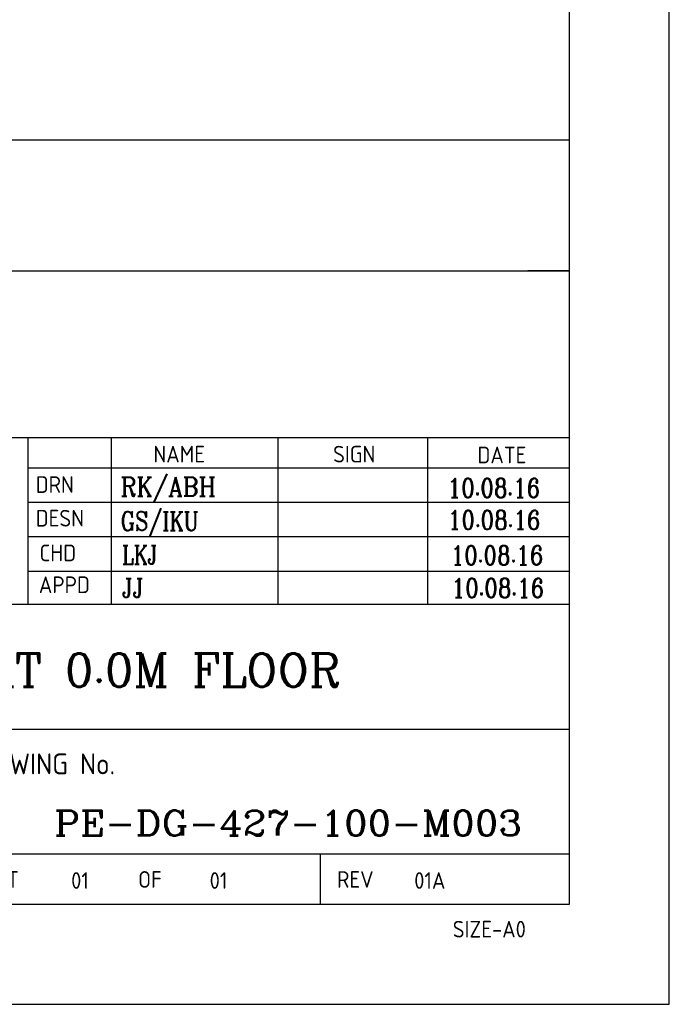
# Model space of a CAD drawing. Extents: x -7650383 to 4934791, y -114316 to 1826789.
# Tile 91 of 131: x 344108 to 355807, y 215003 to 232725. Entities that reach past the tile are written whole.
import ezdxf
from ezdxf.enums import TextEntityAlignment as Align

# ---------------------------------------------------------------- set-up
doc = ezdxf.new("R2010")
doc.units = 0
doc.header["$LTSCALE"] = 800
doc.header["$MEASUREMENT"] = 0
doc.linetypes.add('CONTINOUS', pattern=[0])
doc.layers.get('0').update_dxf_attribs({"linetype": 'CONTINUOUS'})
doc.layers.add('FORMAT', color=7, linetype='CONTINUOUS')
doc.layers.add('TEXT', color=3, linetype='CONTINUOUS')
doc.styles.add('COMPLEX', font='complex')
doc.styles.add('ROMANC', font='romanc')
doc.styles.get("Standard").update_dxf_attribs({"font": 'ISO9'})

# ---------------------------------------------------------------- blocks, each defined once
blk = doc.blocks.new('A$C731D3036')
for p, q in [((-593.64, 230.66), (-26.68, 230.66)), ((-593.64, 195.66), (-26.68, 195.66)), ((-26.68, 195.66), (-37.8, 195.66)), ((-593.64, 151.19), (-26.68, 151.19)), ((-171.15, 106.76), (-171.15, 151.19)), ((-148.92, 106.76), (-148.92, 151.19)), ((-104.45, 106.76), (-104.45, 151.19)), ((-64.43, 106.76), (-64.43, 151.19)), ((-171.15, 143.12), (-26.68, 143.12)), ((-171.15, 133.95), (-26.68, 133.95)), ((-171.15, 124.78), (-26.68, 124.78)), ((-171.15, 115.6), (-26.68, 115.6)), ((-749.28, 106.72), (-26.68, 106.72)), ((-438, 73.37), (-26.68, 73.37)), ((-26.68, 40.02), (-193.43, 40.02)), ((-93.19, 40.02), (-93.19, 26.74))]:
    blk.add_line(p, q)
for points in [[(0, 1869.86), (-2643.59, 1869.86), (-2643.59, 0), (0, 0)], [(-26.68, 1843.18), (-2616.91, 1843.18), (-2616.91, 26.68), (-26.68, 26.68)]]:
    blk.add_lwpolyline(points, close=True)
for s, height, p in [('NAME', 4.447, (-137.73, 144.55)), ('SIGN', 4.447, (-89.75, 144.55)), ('DATE', 4.447, (-51.21, 144.33)), ('DRN', 4.447, (-169.13, 136.44)), ('DESN', 4.447, (-169.13, 127.46)), ('CHD', 4.447, (-168.12, 118.2)), ('APPD', 4.447, (-168.3, 109.7)), ('DRAWING No.', 5.5584, (-189.13, 61.36)), ('SHEET', 4.447, (-189.13, 31.08)), ('01', 4.447, (-159.69, 30.8)), ('OF', 4.447, (-141.79, 31.08)), ('01', 4.447, (-122.71, 30.8)), ('REV', 4.447, (-88.7, 31.08)), ('SIZE-A0', 4.447, (-57.81, 17.82))]:
    blk.add_text(s, height=height).set_placement(p)

msp = doc.modelspace()

# ---------------------------------------------------------------- block references
at = {"color": 1, "linetype": 'CONTINOUS', "lineweight": 15, "xscale": 67.46500254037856, "yscale": 67.46500254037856, "zscale": 67.46500254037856}
msp.add_blockref('A$C731D3036', (355807.2, 215002.9), dxfattribs=at)

# ---------------------------------------------------------------- texts
msp.add_text('01A', height=300).set_placement((351212.7, 217080.9))
at = {"layer": 'FORMAT', "color": 4, "style": 'ROMANC'}
for s, width, p in [('RK/ABH', 0.9, (345922.8, 224150.3)), ('GS/IKU', 0.8, (345922.8, 223531.5)), ('LKJ', 0.8, (345948.5, 222925.6)), ('JJ', 0.9, (345948.5, 222326.4))]:
    msp.add_text(s, height=337.5, dxfattribs=dict(at, width=width)).set_placement(p)
at = {"layer": 'FORMAT', "color": 4, "style": 'ROMANC', "width": 0.85}
for p in [(352648.4, 224127.3), (352652.3, 223552.8), (352703.8, 222915.7), (352720.3, 222327)]:
    msp.add_text('10.08.16', height=337.5, dxfattribs=at).set_placement(p, align=Align.CENTER)
at = {"layer": 'TEXT', "style": 'ROMANC'}
msp.add_text('T.G.HALL EQUIPMENT LAYOUT PLAN AT 0.0M FLOOR', height=600, dxfattribs=at).set_placement((328155.2, 220719.1))
at = {"layer": 'TEXT', "style": 'COMPLEX', "width": 1.1}
msp.add_text('PE-DG-427-100-M003', height=450, dxfattribs=at).set_placement((348941.8, 218039.1), align=Align.CENTER)

doc.saveas('drawing.dxf')
